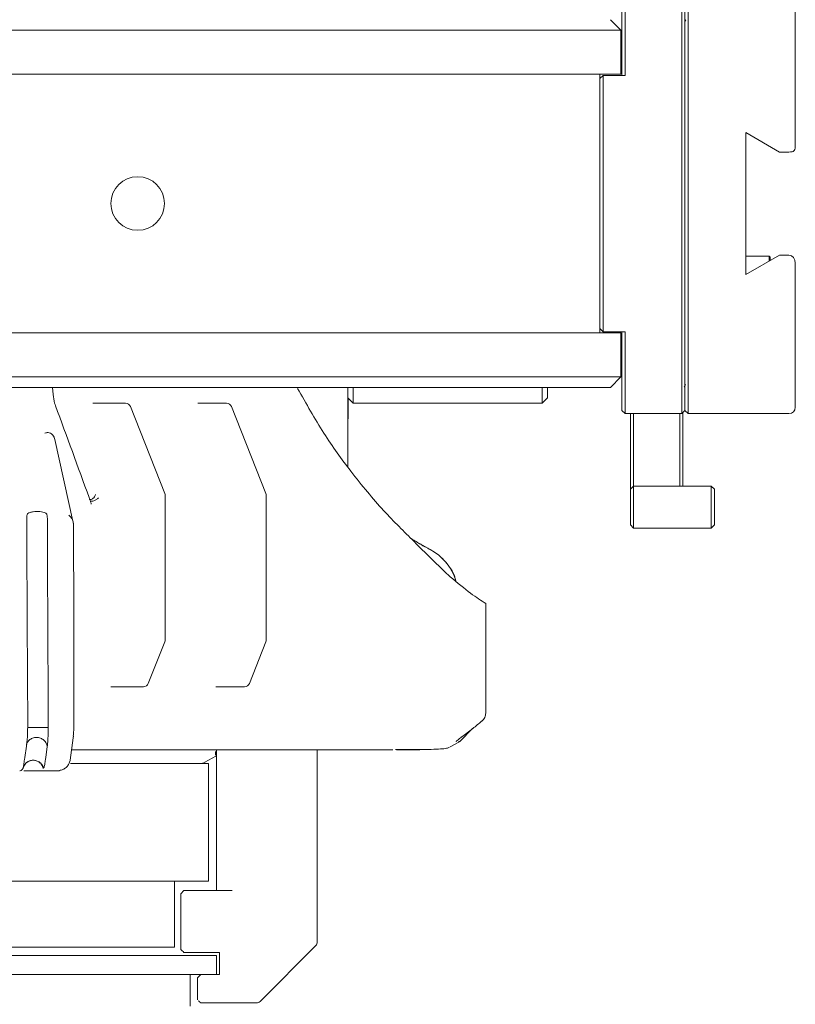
# Model space of a CAD drawing. Header units: millimetres. Extents: x 63 to 559, y 25 to 389.
# Tile 52 of 88: x 260 to 279, y 339 to 363. Entities that reach past the tile are written whole.
import ezdxf

# ---------------------------------------------------------------- set-up
doc = ezdxf.new("R2010")
doc.units = ezdxf.units.MM

msp = doc.modelspace()

# ---------------------------------------------------------------- linework, layer by layer
at = {"color": 7, "linetype": 'Continuous', "lineweight": 15}
for p, q in [((274.553, 363.257), (274.553, 362.507)), ((275.903, 362.507), (275.903, 363.257)), ((276.053, 363.257), (276.053, 362.507)), ((274.478, 362.507), (274.478, 363.182)), ((275.978, 362.507), (275.978, 363.182)), ((278.603, 363.107), (278.603, 362.507)), ((274.453, 362.382), (274.203, 362.632)), ((274.478, 361.307), (274.478, 362.507)), ((274.553, 362.507), (274.553, 361.307)), ((275.903, 354.007), (275.903, 362.507)), ((275.997, 362.63), (275.978, 362.592)), ((275.978, 354.007), (275.978, 362.507)), ((276.053, 362.507), (276.053, 354.007)), ((278.603, 362.507), (278.603, 359.6)), ((266.186, 362.382), (248.161, 362.382)), ((268.307, 362.382), (266.186, 362.382)), ((273.575, 362.382), (268.307, 362.382)), ((274.453, 362.382), (273.575, 362.382)), ((274.453, 362.382), (274.453, 361.332)), ((266.186, 361.332), (249.815, 361.332)), ((268.307, 361.332), (266.186, 361.332)), ((273.575, 361.332), (268.307, 361.332)), ((274.453, 361.332), (273.575, 361.332)), ((273.953, 361.332), (273.953, 355.182)), ((273.953, 361.232), (274.028, 361.307)), ((274.028, 361.307), (274.028, 355.207)), ((274.028, 361.307), (274.553, 361.307)), ((278.228, 359.483), (277.428, 359.944)), ((277.428, 359.944), (277.428, 356.569)), ((278.228, 359.483), (278.453, 359.483)), ((277.428, 356.569), (278.228, 357.031)), ((277.978, 357.002), (277.428, 357.002)), ((278.003, 356.977), (277.978, 357.002)), ((277.978, 356.887), (277.978, 357.002)), ((278.003, 356.977), (278.003, 356.901)), ((278.228, 357.031), (278.453, 357.031)), ((278.603, 356.836), (278.603, 354.007)), ((273.953, 355.282), (274.028, 355.207)), ((266.186, 355.182), (249.815, 355.182)), ((266.186, 355.182), (268.307, 355.182)), ((273.575, 355.182), (268.307, 355.182)), ((273.575, 355.182), (274.453, 355.182)), ((274.028, 355.207), (274.553, 355.207)), ((274.453, 355.182), (274.453, 354.132)), ((274.478, 354.007), (274.478, 355.207)), ((274.553, 355.207), (274.553, 354.007)), ((248.161, 354.132), (266.186, 354.132)), ((266.186, 354.132), (268.307, 354.132)), ((268.307, 354.132), (273.575, 354.132)), ((273.575, 354.132), (274.453, 354.132)), ((274.203, 353.882), (274.453, 354.132)), ((266.186, 353.882), (227.221, 353.882)), ((260.94, 353.709), (260.928, 353.882)), ((268.13, 353.882), (266.186, 353.882)), ((267.953, 353.882), (267.953, 353.007)), ((268.078, 353.882), (268.078, 353.507)), ((273.398, 353.882), (268.13, 353.882)), ((272.578, 353.507), (272.578, 353.882)), ((272.703, 353.882), (272.703, 353.632)), ((274.203, 353.882), (273.398, 353.882)), ((274.478, 353.332), (274.478, 354.007)), ((274.553, 354.007), (274.553, 353.257)), ((275.903, 353.257), (275.903, 354.007)), ((275.978, 353.332), (275.978, 354.007)), ((276.053, 354.007), (276.053, 353.257)), ((278.603, 354.007), (278.603, 353.407)), ((267.953, 353.632), (268.078, 353.507)), ((267.961, 353.624), (267.961, 353.132)), ((272.578, 353.507), (272.703, 353.632)), ((261.923, 353.507), (261.887, 353.507)), ((262.664, 353.507), (261.923, 353.507)), ((263.597, 351.354), (262.78, 353.428)), ((264.419, 353.507), (264.383, 353.507)), ((265.068, 353.507), (264.419, 353.507)), ((266.003, 351.354), (265.183, 353.427)), ((268.078, 353.507), (272.578, 353.507)), ((267.961, 353.132), (267.953, 353.132)), ((274.478, 353.332), (274.553, 353.257)), ((274.553, 353.257), (275.903, 353.257)), ((274.678, 351.684), (274.678, 353.257)), ((274.753, 353.257), (274.753, 351.684)), ((275.853, 351.684), (275.853, 353.257)), ((275.903, 353.257), (275.978, 353.332)), ((275.928, 353.282), (275.928, 351.684)), ((275.978, 353.332), (276.053, 353.257)), ((278.453, 353.257), (276.053, 353.257)), ((267.953, 353.007), (267.953, 351.988)), ((261.413, 350.696), (260.983, 352.641)), ((274.678, 351.459), (274.678, 351.684)), ((274.678, 351.459), (274.753, 351.534)), ((274.753, 351.684), (274.753, 351.534)), ((274.753, 351.534), (274.753, 351.384)), ((276.603, 351.534), (274.753, 351.534)), ((275.853, 351.534), (275.853, 351.684)), ((275.928, 351.684), (275.928, 351.534)), ((276.603, 351.384), (276.603, 351.534)), ((276.678, 351.459), (276.603, 351.534)), ((263.606, 347.873), (263.606, 351.308)), ((266.013, 347.873), (266.013, 351.308)), ((274.678, 351.384), (274.678, 351.459)), ((274.678, 350.684), (274.678, 351.384)), ((274.753, 351.384), (274.753, 350.684)), ((276.603, 350.684), (276.603, 351.384)), ((276.678, 351.459), (276.678, 351.384)), ((276.678, 351.384), (276.678, 350.684)), ((261.432, 348.37), (261.423, 350.62)), ((274.678, 350.609), (274.678, 350.684)), ((274.678, 350.609), (274.753, 350.534)), ((274.753, 350.684), (274.753, 350.534)), ((276.603, 350.534), (276.603, 350.684)), ((276.603, 350.534), (276.678, 350.609)), ((276.678, 350.684), (276.678, 350.609)), ((276.603, 350.534), (274.753, 350.534)), ((269.589, 350.154), (269.529, 350.215)), ((269.589, 350.154), (270.252, 349.498)), ((270.391, 349.374), (270.252, 349.498)), ((271.237, 348.738), (271.237, 348.736)), ((261.432, 348.369), (261.432, 348.37)), ((261.432, 345.796), (261.432, 348.178)), ((263.206, 346.836), (263.597, 347.827)), ((265.612, 346.836), (266.003, 347.828)), ((262.315, 346.757), (262.351, 346.757)), ((262.351, 346.757), (263.09, 346.757)), ((264.81, 346.757), (264.846, 346.757)), ((264.846, 346.757), (265.496, 346.757)), ((260.335, 345.792), (260.335, 345.799)), ((260.335, 345.79), (260.335, 345.792)), ((260.824, 345.799), (260.824, 345.792)), ((260.824, 345.792), (260.824, 345.791)), ((270.619, 345.457), (270.922, 345.76)), ((260.333, 345.44), (260.334, 345.439)), ((261.345, 345.006), (261.42, 345.545)), ((261.42, 345.545), (261.422, 345.579)), ((270.391, 345.324), (270.592, 345.44)), ((270.539, 345.465), (270.533, 345.457)), ((270.536, 345.461), (270.533, 345.457)), ((270.587, 345.448), (270.581, 345.448)), ((270.602, 345.46), (270.604, 345.46)), ((260.307, 345.363), (260.304, 345.346)), ((260.801, 345.328), (260.805, 345.363)), ((261.38, 345.257), (269.029, 345.257)), ((264.803, 345.125), (264.802, 345.213)), ((264.828, 345.256), (264.828, 345.144)), ((264.828, 341.907), (264.828, 345.239)), ((267.228, 345.257), (267.228, 340.684)), ((264.641, 344.932), (261.356, 344.932)), ((264.555, 344.963), (264.813, 345.106)), ((264.641, 342.132), (264.641, 344.932)), ((260.777, 344.757), (260.243, 344.757)), ((260.777, 344.757), (261.087, 344.757)), ((264.641, 342.132), (249.428, 342.132)), ((263.828, 340.557), (263.828, 342.132)), ((263.978, 341.832), (264.053, 341.907)), ((264.053, 341.907), (264.103, 341.907)), ((264.103, 341.907), (265.203, 341.907)), ((263.978, 340.507), (263.978, 341.832)), ((263.828, 340.557), (249.428, 340.557)), ((267.192, 340.595), (265.865, 339.269)), ((249.428, 340.357), (264.828, 340.357)), ((264.103, 340.432), (264.053, 340.432)), ((264.903, 340.432), (264.103, 340.432)), ((264.828, 339.907), (264.828, 340.357)), ((264.903, 339.907), (264.903, 340.432)), ((249.428, 339.907), (264.569, 339.907)), ((264.203, 339.157), (264.203, 339.907)), ((264.378, 339.307), (264.378, 339.832)), ((264.569, 339.907), (264.903, 339.907)), ((264.503, 339.232), (264.453, 339.232)), ((265.777, 339.232), (264.503, 339.232))]:
    msp.add_line(p, q, dxfattribs=at)
at = {"color": 7, "linetype": 'Continuous', "lineweight": 15, "flags": 128}
for points in [[(260.314, 350.771), (260.316, 350.278), (260.324, 348.307), (260.335, 345.799)], [(260.824, 345.799), (260.822, 346.292), (260.813, 348.263), (260.808, 349.517), (260.803, 350.771)], [(269.914, 350.021), (269.672, 350.156), (269.614, 350.19)], [(271.238, 346.151), (271.238, 346.726), (271.238, 348.736)], [(260.259, 345.023), (260.266, 345.07), (260.304, 345.346)], [(260.801, 345.328), (260.766, 345.082), (260.759, 345.027)], [(261.339, 344.978), (261.343, 344.997), (261.345, 345.006)], [(264.053, 340.432), (264.032, 340.453), (264.014, 340.471), (263.999, 340.487), (263.988, 340.498), (263.981, 340.505), (263.978, 340.507)], [(264.378, 339.832), (264.381, 339.834), (264.388, 339.841), (264.399, 339.852), (264.414, 339.867), (264.432, 339.886), (264.453, 339.907)]]:
    msp.add_lwpolyline(points, dxfattribs=at)
at = {"color": 7, "linetype": 'Continuous', "lineweight": 15}
msp.add_circle((262.953, 358.257), 0.638, dxfattribs=at)
for centre, radius, start, end in [((262.664, 353.382), 0.125, 21.517, 90), ((265.068, 353.382), 0.125, 21.5723, 90), ((278.453, 353.407), 0.15, 270, 0), ((263.481, 351.308), 0.125, 0, 21.5147), ((265.888, 351.308), 0.125, 360, 21.5647), ((269.328, 348.917), 1.25, 17.0437, 62.0467), ((263.481, 347.873), 0.125, 338.4853, 0), ((265.888, 347.873), 0.125, 338.4353, 0), ((263.09, 346.882), 0.125, 270, 338.4843), ((265.496, 346.882), 0.125, 270, 338.4318), ((271.238, 346.065), 0.0863, 89.7535, 90.4501), ((264.434, 345.182), 0.25, 270, 299), ((267.103, 340.684), 0.125, 315, 0), ((265.777, 339.357), 0.125, 270, 315)]:
    msp.add_arc(centre, radius, start, end, dxfattribs=at)
for centre, major_axis, ratio, start_param, end_param in [((278.453, 359.522), (0.15, 0), 0.265714, 4.712389, 5.235988), ((278.453, 356.836), (0, 0.195), 0.768986, 4.712389, 6.283185), ((261.182, 348.178), (0, 2.385), 0.104816, 4.711582, 4.792748), ((261.411, 345.796), (0, 0.25), 0.080533, 3.665191, 4.712389), ((261.087, 345.257), (0, 0.5), 0.040266, 3.141593, 3.339525)]:
    msp.add_ellipse(centre, major_axis=major_axis, ratio=ratio, start_param=start_param, end_param=end_param, dxfattribs=at)
for points, knots in [([(278.603, 359.6), (278.603, 359.6), (278.603, 359.59), (278.601, 359.562), (278.586, 359.526), (278.558, 359.497), (278.537, 359.491), (278.528, 359.488)], [0, 0, 0, 0, 0.00642, 0.212772, 0.598064, 0.835385, 1, 1, 1, 1]), ([(269.529, 350.215), (269.292, 350.448), (268.813, 350.92), (268.074, 351.8), (267.371, 352.772), (266.965, 353.494), (266.76, 353.858)], [0, 0, 0, 0, 0.270303, 0.545949, 0.770566, 1, 1, 1, 1]), ([(275.96, 353.884), (275.969, 353.903), (275.979, 353.924), (275.989, 353.945), (275.991, 353.948)], [0, 0, 0, 0, 0.866352, 1, 1, 1, 1]), ([(260.999, 353.445), (260.991, 353.466), (260.958, 353.55), (260.95, 353.641), (260.944, 353.709)], [0, 0, 0, 0, 0.248781, 1, 1, 1, 1]), ([(261.815, 351.207), (261.809, 351.224), (261.539, 351.971), (261.265, 352.716), (260.997, 353.444)], [0, 0, 0, 0, 0.023118, 1, 1, 1, 1]), ([(265.032, 353.507), (265.032, 353.507), (265.031, 353.507), (265.031, 353.507), (265.031, 353.506)], [0, 0, 0, 0, 0.0098134, 1, 1, 1, 1]), ([(260.745, 352.793), (260.77, 352.8), (260.813, 352.812), (260.875, 352.796), (260.913, 352.77), (260.943, 352.737), (260.959, 352.711), (260.974, 352.675), (260.978, 352.657), (260.981, 352.641)], [0, 0, 0, 0, 0.27642, 0.488696, 0.63487, 0.691728, 0.857601, 0.867905, 1, 1, 1, 1]), ([(261.952, 351.331), (261.947, 351.318), (261.938, 351.291), (261.912, 351.255), (261.881, 351.228), (261.847, 351.214), (261.817, 351.213), (261.803, 351.222), (261.797, 351.225)], [0, 0, 0, 0, 0.174726, 0.349451, 0.524183, 0.698912, 0.87364, 1, 1, 1, 1]), ([(261.812, 351.205), (261.822, 351.183), (261.836, 351.152), (261.846, 351.117), (261.849, 351.106)], [0, 0, 0, 0, 0.665918, 1, 1, 1, 1]), ([(262.018, 351.249), (262.01, 351.241), (261.994, 351.225), (261.961, 351.203), (261.925, 351.186), (261.889, 351.175), (261.857, 351.171), (261.841, 351.175), (261.833, 351.177)], [0, 0, 0, 0, 0.166662, 0.333331, 0.499997, 0.666663, 0.833331, 1, 1, 1, 1]), ([(260.314, 350.771), (260.314, 350.784), (260.314, 350.812), (260.319, 350.847), (260.328, 350.87), (260.338, 350.878), (260.342, 350.882)], [0, 0, 0, 0, 0.272885, 0.545929, 0.814716, 1, 1, 1, 1]), ([(260.342, 350.882), (260.358, 350.89), (260.39, 350.907), (260.465, 350.924), (260.547, 350.93), (260.627, 350.926), (260.698, 350.914), (260.747, 350.898), (260.767, 350.886), (260.774, 350.882)], [0, 0, 0, 0, 0.164389, 0.329205, 0.483561, 0.628877, 0.773262, 0.92421, 1, 1, 1, 1]), ([(260.774, 350.882), (260.78, 350.877), (260.791, 350.866), (260.799, 350.837), (260.802, 350.804), (260.803, 350.781), (260.803, 350.771)], [0, 0, 0, 0, 0.269482, 0.539271, 0.804107, 1, 1, 1, 1]), ([(261.311, 350.839), (261.328, 350.825), (261.365, 350.795), (261.406, 350.726), (261.422, 350.664), (261.422, 350.626), (261.422, 350.619)], [0, 0, 0, 0, 0.257996, 0.551474, 0.915816, 1, 1, 1, 1]), ([(261.421, 350.651), (261.42, 350.655), (261.418, 350.669), (261.416, 350.684), (261.413, 350.696)], [0, 0, 0, 0, 0.237756, 1, 1, 1, 1]), ([(269.462, 350.283), (269.543, 350.234), (269.722, 350.124), (269.879, 350.039), (269.902, 350.027), (269.914, 350.021)], [0, 0, 0, 0, 0.289051, 0.644514, 1, 1, 1, 1]), ([(270.52, 349.266), (270.518, 349.284), (270.494, 349.441), (270.321, 349.702), (270.094, 349.92), (269.943, 350.005), (269.914, 350.021)], [0, 0, 0, 0, 0.056359, 0.478609, 0.900861, 1, 1, 1, 1]), ([(270.391, 349.374), (270.562, 349.233), (270.904, 348.948), (271.126, 348.808), (271.237, 348.738)], [0, 0, 0, 0, 0.496938, 1, 1, 1, 1]), ([(271.238, 346.151), (271.239, 346.343), (271.239, 347.201), (271.239, 348.059), (271.239, 348.725)], [0, 0, 0, 0, 0.223492, 1, 1, 1, 1]), ([(265.458, 346.757), (265.457, 346.757), (265.456, 346.756), (265.458, 346.757), (265.46, 346.757)], [0, 0, 0, 0, 0.336836, 1, 1, 1, 1]), ([(271.139, 345.935), (271.139, 345.935), (271.161, 345.951), (271.192, 345.984), (271.223, 346.051), (271.235, 346.104), (271.237, 346.136), (271.237, 346.151), (271.237, 346.151)], [0, 0, 0, 0, 0.000049, 0.441366, 0.685595, 0.855457, 0.999952, 1, 1, 1, 1]), ([(271.237, 346.151), (271.237, 346.151), (271.237, 346.136), (271.235, 346.104), (271.223, 346.051), (271.195, 345.99), (271.165, 345.956), (271.144, 345.938), (271.14, 345.936), (271.139, 345.935), (271.139, 345.935)], [0, 0, 0, 0, 0.000048, 0.144508, 0.314386, 0.558656, 0.924517, 0.974872, 0.999953, 1, 1, 1, 1]), ([(270.653, 345.553), (270.745, 345.622), (270.907, 345.746), (271.069, 345.878), (271.139, 345.935)], [0, 0, 0, 0, 0.564633, 1, 1, 1, 1]), ([(260.335, 345.79), (260.334, 345.735), (260.333, 345.624), (260.322, 345.468), (260.312, 345.399), (260.307, 345.363)], [0, 0, 0, 0, 0.322067, 0.645092, 1, 1, 1, 1]), ([(260.335, 345.79), (260.349, 345.789), (260.375, 345.788), (260.463, 345.786), (260.559, 345.786), (260.658, 345.786), (260.741, 345.788), (260.8, 345.789), (260.816, 345.79), (260.824, 345.791)], [0, 0, 0, 0, 0.184525, 0.32738, 0.470197, 0.613017, 0.755871, 0.877929, 1, 1, 1, 1]), ([(260.805, 345.363), (260.809, 345.396), (260.815, 345.461), (260.822, 345.614), (260.823, 345.731), (260.824, 345.791)], [0, 0, 0, 0, 0.325084, 0.650637, 1, 1, 1, 1]), ([(260.801, 345.328), (260.795, 345.357), (260.785, 345.415), (260.726, 345.489), (260.642, 345.54), (260.544, 345.558), (260.447, 345.54), (260.37, 345.491), (260.319, 345.423), (260.309, 345.372), (260.304, 345.346)], [0, 0, 0, 0, 0.126695, 0.253238, 0.383294, 0.513187, 0.643077, 0.773135, 0.886504, 1, 1, 1, 1]), ([(270.536, 345.461), (270.536, 345.461), (270.536, 345.462), (270.546, 345.47), (270.586, 345.501), (270.63, 345.535), (270.663, 345.559), (270.665, 345.561)], [0, 0, 0, 0, 0.029328, 0.136023, 0.434337, 0.950489, 1, 1, 1, 1]), ([(270.584, 345.44), (270.584, 345.438), (270.585, 345.437), (270.603, 345.447), (270.608, 345.45)], [0, 0, 0, 0, 0.732351, 1, 1, 1, 1]), ([(269.09, 345.261), (269.265, 345.261), (269.594, 345.262), (269.931, 345.265), (270.163, 345.274), (270.301, 345.288), (270.353, 345.309), (270.375, 345.318)], [0, 0, 0, 0, 0.26563, 0.50027, 0.696623, 0.869645, 1, 1, 1, 1]), ([(269.109, 345.257), (269.115, 345.257), (269.298, 345.257), (269.492, 345.257), (269.658, 345.257), (269.664, 345.257), (269.664, 345.257)], [0, 0, 0, 0, 0.015776, 0.472303, 0.940565, 1, 1, 1, 1]), ([(260.259, 345.023), (260.256, 345.002), (260.246, 344.936), (260.239, 344.884), (260.234, 344.85)], [0, 0, 0, 0, 0.326932, 1, 1, 1, 1]), ([(260.235, 344.844), (260.251, 344.878), (260.281, 344.94), (260.37, 344.995), (260.466, 345.013), (260.565, 344.995), (260.64, 344.948), (260.69, 344.891), (260.705, 344.852), (260.713, 344.832)], [0, 0, 0, 0, 0.184661, 0.33687, 0.488707, 0.640551, 0.792758, 0.896273, 1, 1, 1, 1]), ([(260.706, 344.815), (260.705, 344.816), (260.702, 344.831), (260.692, 344.858), (260.673, 344.895), (260.647, 344.927), (260.617, 344.956), (260.582, 344.978), (260.544, 344.995), (260.504, 345.005), (260.463, 345.008), (260.422, 345.005), (260.382, 344.994), (260.344, 344.977), (260.314, 344.958), (260.298, 344.942), (260.292, 344.936)], [0, 0, 0, 0, 0.006952, 0.085622, 0.164292, 0.242963, 0.321632, 0.400305, 0.478978, 0.55765, 0.63628, 0.714911, 0.793543, 0.872173, 0.950803, 1, 1, 1, 1]), ([(260.727, 344.85), (260.731, 344.87), (260.743, 344.922), (260.753, 344.986), (260.759, 345.027)], [0, 0, 0, 0, 0.367059, 1, 1, 1, 1]), ([(261.091, 344.767), (261.119, 344.772), (261.175, 344.782), (261.25, 344.832), (261.311, 344.9), (261.33, 344.955), (261.34, 344.983)], [0, 0, 0, 0, 0.253812, 0.506266, 0.755287, 1, 1, 1, 1]), ([(260.147, 344.758), (260.154, 344.758), (260.17, 344.76), (260.189, 344.771), (260.203, 344.783), (260.21, 344.791), (260.212, 344.795), (260.212, 344.795)], [0, 0, 0, 0, 0.229358, 0.467818, 0.698263, 0.972179, 1, 1, 1, 1]), ([(260.224, 344.82), (260.221, 344.812), (260.219, 344.802), (260.213, 344.796), (260.212, 344.795)], [0, 0, 0, 0, 0.902601, 1, 1, 1, 1]), ([(260.235, 344.844), (260.235, 344.844), (260.235, 344.843), (260.232, 344.836), (260.229, 344.827), (260.225, 344.822), (260.224, 344.82)], [0, 0, 0, 0, 0.0001555, 0.0929873, 0.571287, 1, 1, 1, 1]), ([(260.234, 344.85), (260.234, 344.848), (260.233, 344.845), (260.233, 344.842), (260.233, 344.841), (260.234, 344.84), (260.234, 344.84), (260.234, 344.842), (260.235, 344.843), (260.235, 344.844), (260.235, 344.844)], [0, 0, 0, 0, 0.3101904, 0.5236787, 0.67145, 0.7746341, 0.8813787, 0.925476, 0.9700127, 1, 1, 1, 1]), ([(260.713, 344.832), (260.713, 344.832), (260.713, 344.831), (260.714, 344.829), (260.716, 344.828), (260.72, 344.829), (260.724, 344.838), (260.727, 344.848), (260.727, 344.85)], [0, 0, 0, 0, 0.014717, 0.033895, 0.071058, 0.202557, 0.783937, 1, 1, 1, 1]), ([(264.453, 339.232), (264.453, 339.232), (264.453, 339.233), (264.449, 339.236), (264.444, 339.242), (264.437, 339.249), (264.428, 339.257), (264.417, 339.268), (264.409, 339.276), (264.404, 339.281), (264.403, 339.282)], [0, 0, 0, 0, 0.144545, 0.2528, 0.361437, 0.463421, 0.574383, 0.734547, 0.940745, 1, 1, 1, 1])]:
    msp.add_open_spline(points, degree=3, knots=knots, dxfattribs=at)

doc.saveas('drawing.dxf')
